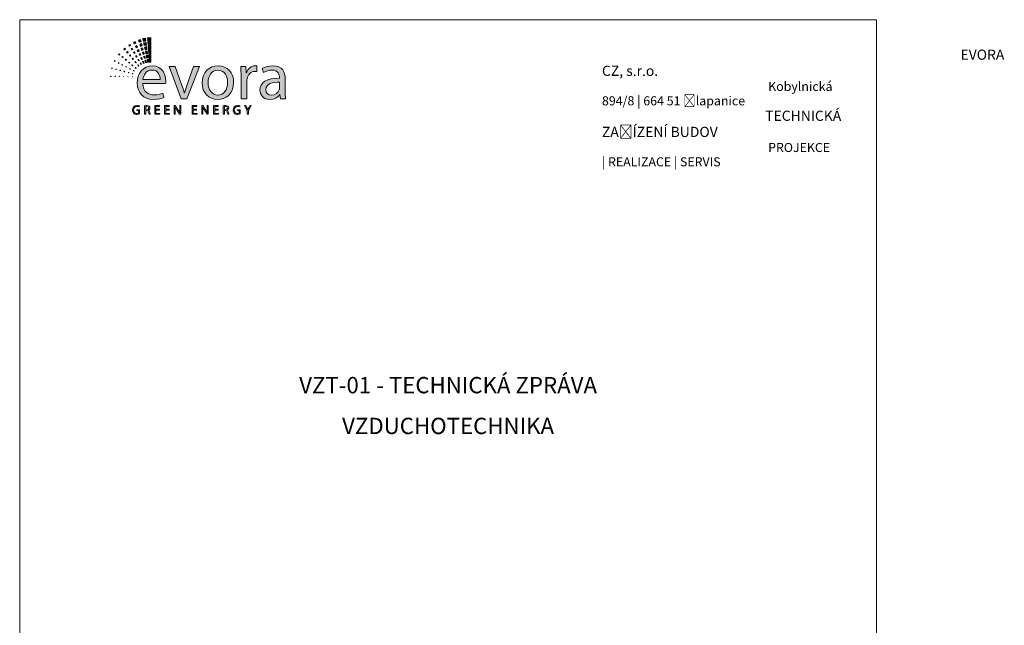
# Paper-space layout 'TZ' of a CAD drawing. Header units: millimetres. Extents: x -261 to -20, y 34 to 331.
# Tile 2 of 2: x -261 to -20, y 182 to 331. Entities that reach past the tile are written whole.
import ezdxf

# ---------------------------------------------------------------- set-up
doc = ezdxf.new("R2010")
doc.units = ezdxf.units.MM
doc.header["$LTSCALE"] = 0.05
doc.layers.get('0').update_dxf_attribs({"lineweight": 5})
doc.layers.add('Vrstva 1', color=7, linetype='Continuous', lineweight=5)
doc.styles.add('ARIAL NARROW 16', font='ARIALN.TTF', dxfattribs={"height": 4})
doc.styles.get("Standard").update_dxf_attribs({"font": 'arial.ttf'})

# ---------------------------------------------------------------- blocks, each defined once
blk = doc.blocks.new('block 4')
at = {"layer": 'Vrstva 1', "true_color": 0x747376}
h = blk.add_hatch(color=8, dxfattribs=at)
h.dxf.hatch_style = 2
h.paths.add_polyline_path([(47.78, 40.51), (47.68, 41.25), (46.99, 41.14), (47.14, 40.41)])
h = blk.add_hatch(color=8, dxfattribs=at)
h.dxf.hatch_style = 2
h.paths.add_polyline_path([(49.07, 40.5), (49.07, 41.43), (48.19, 41.38), (48.27, 40.46)])
h = blk.add_hatch(color=8, dxfattribs=at)
h.dxf.hatch_style = 2
h.paths.add_polyline_path([(42.48, 38.41), (42.29, 38.64), (42.08, 38.47), (42.28, 38.24)])
h = blk.add_hatch(color=8, dxfattribs=at)
h.dxf.hatch_style = 2
h.paths.add_polyline_path([(43.84, 39.31), (43.65, 39.64), (43.36, 39.47), (43.56, 39.14)])
h = blk.add_hatch(color=8, dxfattribs=at)
h.dxf.hatch_style = 2
h.paths.add_polyline_path([(44.4, 38.35), (44.21, 38.68), (43.95, 38.53), (44.15, 38.2)])
h = blk.add_hatch(color=8, dxfattribs=at)
h.dxf.hatch_style = 2
h.paths.add_polyline_path([(45.19, 39.92), (45.01, 40.36), (44.62, 40.19), (44.82, 39.76)])
h = blk.add_hatch(color=8, dxfattribs=at)
h.dxf.hatch_style = 2
h.paths.add_polyline_path([(45.62, 38.9), (45.43, 39.34), (45.08, 39.18), (45.28, 38.75)])
h = blk.add_hatch(color=8, dxfattribs=at)
h.dxf.hatch_style = 2
h.paths.add_polyline_path([(46.53, 40.33), (46.38, 40.91), (45.86, 40.75), (46.04, 40.19)])
h = blk.add_hatch(color=8, dxfattribs=at)
h.dxf.hatch_style = 2
h.paths.add_polyline_path([(46.82, 39.26), (46.67, 39.83), (46.2, 39.7), (46.38, 39.13)])
h = blk.add_hatch(color=8, dxfattribs=at)
h.dxf.hatch_style = 2
h.paths.add_polyline_path([(47.11, 38.19), (46.95, 38.76), (46.54, 38.64), (46.72, 38.08)])
h = blk.add_hatch(color=8, dxfattribs=at)
h.dxf.hatch_style = 2
h.paths.add_polyline_path([(47.93, 39.41), (47.83, 40.15), (47.22, 40.05), (47.36, 39.32)])
h = blk.add_hatch(color=8, dxfattribs=at)
h.dxf.hatch_style = 2
h.paths.add_polyline_path([(48.08, 38.31), (47.98, 39.05), (47.44, 38.96), (47.59, 38.23)])
h = blk.add_hatch(color=8, dxfattribs=at)
h.dxf.hatch_style = 2
h.paths.add_polyline_path([(49.07, 39.39), (49.07, 40.32), (48.28, 40.28), (48.36, 39.36)])
h = blk.add_hatch(color=8, dxfattribs=at)
h.dxf.hatch_style = 2
h.paths.add_polyline_path([(49.07, 38.28), (49.07, 39.21), (48.38, 39.17), (48.46, 38.25)])
h = blk.add_hatch(color=8, dxfattribs=at)
h.dxf.hatch_style = 2
h.paths.add_polyline_path([(41.04, 37.05), (40.86, 37.2), (40.72, 37.04), (40.91, 36.88)])
h = blk.add_hatch(color=8, dxfattribs=at)
h.dxf.hatch_style = 2
h.paths.add_polyline_path([(41.89, 36.33), (41.71, 36.49), (41.58, 36.34), (41.77, 36.19)])
h = blk.add_hatch(color=8, dxfattribs=at)
h.dxf.hatch_style = 2
h.paths.add_polyline_path([(43.18, 37.55), (42.99, 37.78), (42.8, 37.63), (43, 37.4)])
h = blk.add_hatch(color=8, dxfattribs=at)
h.dxf.hatch_style = 2
h.paths.add_polyline_path([(43.88, 36.68), (43.69, 36.92), (43.52, 36.78), (43.72, 36.55)])
h = blk.add_hatch(color=8, dxfattribs=at)
h.dxf.hatch_style = 2
h.paths.add_polyline_path([(44.58, 35.82), (44.39, 36.06), (44.24, 35.94), (44.44, 35.71)])
h = blk.add_hatch(color=8, dxfattribs=at)
h.dxf.hatch_style = 2
h.paths.add_polyline_path([(44.97, 37.4), (44.77, 37.72), (44.54, 37.59), (44.74, 37.26)])
h = blk.add_hatch(color=8, dxfattribs=at)
h.dxf.hatch_style = 2
h.paths.add_polyline_path([(45.53, 36.44), (45.34, 36.77), (45.13, 36.65), (45.33, 36.32)])
h = blk.add_hatch(color=8, dxfattribs=at)
h.dxf.hatch_style = 2
h.paths.add_polyline_path([(46.04, 37.87), (45.86, 38.31), (45.55, 38.17), (45.75, 37.74)])
h = blk.add_hatch(color=8, dxfattribs=at)
h.dxf.hatch_style = 2
h.paths.add_polyline_path([(46.47, 36.85), (46.29, 37.28), (46.02, 37.16), (46.22, 36.73)])
h = blk.add_hatch(color=8, dxfattribs=at)
h.dxf.hatch_style = 2
h.paths.add_polyline_path([(46.9, 35.82), (46.72, 36.26), (46.48, 36.15), (46.68, 35.72)])
h = blk.add_hatch(color=8, dxfattribs=at)
h.dxf.hatch_style = 2
h.paths.add_polyline_path([(47.39, 37.11), (47.24, 37.69), (46.88, 37.58), (47.06, 37.02)])
h = blk.add_hatch(color=8, dxfattribs=at)
h.dxf.hatch_style = 2
h.paths.add_polyline_path([(47.68, 36.04), (47.53, 36.61), (47.22, 36.52), (47.4, 35.96)])
h = blk.add_hatch(color=8, dxfattribs=at)
h.dxf.hatch_style = 2
h.paths.add_polyline_path([(48.23, 37.21), (48.13, 37.95), (47.66, 37.87), (47.81, 37.15)])
h = blk.add_hatch(color=8, dxfattribs=at)
h.dxf.hatch_style = 2
h.paths.add_polyline_path([(48.38, 36.11), (48.28, 36.84), (47.88, 36.78), (48.03, 36.06)])
h = blk.add_hatch(color=8, dxfattribs=at)
h.dxf.hatch_style = 2
h.paths.add_polyline_path([(49.07, 37.17), (49.07, 38.1), (48.47, 38.06), (48.55, 37.14)])
h = blk.add_hatch(color=8, dxfattribs=at)
h.dxf.hatch_style = 2
h.paths.add_polyline_path([(49.07, 36.06), (49.07, 36.98), (48.57, 36.96), (48.65, 36.04)])
h = blk.add_hatch(color=8, dxfattribs=at)
h.dxf.hatch_style = 2
h.paths.add_polyline_path([(49.07, 35.05), (49.07, 35.87), (48.67, 35.85), (48.74, 35.03)])
h = blk.add_hatch(color=8, dxfattribs=at)
h.dxf.hatch_style = 2
h.paths.add_polyline_path([(39.07, 33.49), (38.92, 33.53), (38.88, 33.38), (39.03, 33.34)])
h = blk.add_hatch(color=8, dxfattribs=at)
h.dxf.hatch_style = 2
h.paths.add_polyline_path([(39.85, 35.37), (39.68, 35.46), (39.59, 35.3), (39.77, 35.21)])
h = blk.add_hatch(color=8, dxfattribs=at)
h.dxf.hatch_style = 2
h.paths.add_polyline_path([(40.83, 34.85), (40.66, 34.94), (40.58, 34.8), (40.76, 34.71)])
h = blk.add_hatch(color=8, dxfattribs=at)
h.dxf.hatch_style = 2
h.paths.add_polyline_path([(41.81, 34.32), (41.64, 34.41), (41.57, 34.29), (41.74, 34.2)])
h = blk.add_hatch(color=8, dxfattribs=at)
h.dxf.hatch_style = 2
h.paths.add_polyline_path([(42.74, 35.62), (42.56, 35.77), (42.44, 35.64), (42.63, 35.49)])
h = blk.add_hatch(color=8, dxfattribs=at)
h.dxf.hatch_style = 2
h.paths.add_polyline_path([(42.79, 33.8), (42.62, 33.89), (42.56, 33.79), (42.73, 33.7)])
h = blk.add_hatch(color=8, dxfattribs=at)
h.dxf.hatch_style = 2
h.paths.add_polyline_path([(43.59, 34.9), (43.41, 35.05), (43.31, 34.94), (43.5, 34.79)])
h = blk.add_hatch(color=8, dxfattribs=at)
h.dxf.hatch_style = 2
h.paths.add_polyline_path([(43.77, 33.27), (43.6, 33.37), (43.55, 33.28), (43.72, 33.19)])
h = blk.add_hatch(color=8, dxfattribs=at)
h.dxf.hatch_style = 2
h.paths.add_polyline_path([(44.44, 34.18), (44.26, 34.34), (44.17, 34.24), (44.36, 34.09)])
h = blk.add_hatch(color=8, dxfattribs=at)
h.dxf.hatch_style = 2
h.paths.add_polyline_path([(45.28, 34.96), (45.09, 35.19), (44.96, 35.09), (45.16, 34.86)])
h = blk.add_hatch(color=8, dxfattribs=at)
h.dxf.hatch_style = 2
h.paths.add_polyline_path([(45.29, 33.46), (45.1, 33.62), (45.03, 33.54), (45.22, 33.39)])
h = blk.add_hatch(color=8, dxfattribs=at)
h.dxf.hatch_style = 2
h.paths.add_polyline_path([(45.98, 34.1), (45.79, 34.33), (45.68, 34.25), (45.88, 34.02)])
h = blk.add_hatch(color=8, dxfattribs=at)
h.dxf.hatch_style = 2
h.paths.add_polyline_path([(46.09, 35.48), (45.9, 35.81), (45.72, 35.7), (45.93, 35.38)])
h = blk.add_hatch(color=8, dxfattribs=at)
h.dxf.hatch_style = 2
h.paths.add_polyline_path([(46.66, 34.53), (46.46, 34.85), (46.32, 34.77), (46.52, 34.44)])
h = blk.add_hatch(color=8, dxfattribs=at)
h.dxf.hatch_style = 2
h.paths.add_polyline_path([(47.33, 34.8), (47.15, 35.23), (46.95, 35.15), (47.15, 34.72)])
h = blk.add_hatch(color=8, dxfattribs=at)
h.dxf.hatch_style = 2
h.paths.add_polyline_path([(47.97, 34.97), (47.82, 35.54), (47.56, 35.47), (47.74, 34.9)])
h = blk.add_hatch(color=8, dxfattribs=at)
h.dxf.hatch_style = 2
h.paths.add_polyline_path([(48.53, 35.05), (48.43, 35.74), (48.11, 35.7), (48.25, 35.01)])
h = blk.add_hatch(color=8, dxfattribs=at)
h.dxf.hatch_style = 2
h.paths.add_polyline_path([(38.76, 31.37), (38.64, 31.37), (38.63, 31.25), (38.76, 31.25)])
h = blk.add_hatch(color=8, dxfattribs=at)
h.dxf.hatch_style = 2
h.paths.add_polyline_path([(39.87, 31.36), (39.75, 31.36), (39.74, 31.25), (39.87, 31.25)])
h = blk.add_hatch(color=8, dxfattribs=at)
h.dxf.hatch_style = 2
h.paths.add_polyline_path([(40.15, 33.19), (40, 33.24), (39.96, 33.11), (40.11, 33.07)])
h = blk.add_hatch(color=8, dxfattribs=at)
h.dxf.hatch_style = 2
h.paths.add_polyline_path([(40.98, 31.34), (40.86, 31.34), (40.85, 31.25), (40.98, 31.25)])
h = blk.add_hatch(color=8, dxfattribs=at)
h.dxf.hatch_style = 2
h.paths.add_polyline_path([(41.22, 32.9), (41.07, 32.94), (41.04, 32.84), (41.19, 32.8)])
h = blk.add_hatch(color=8, dxfattribs=at)
h.dxf.hatch_style = 2
h.paths.add_polyline_path([(42.09, 31.33), (41.97, 31.33), (41.96, 31.25), (42.09, 31.25)])
h = blk.add_hatch(color=8, dxfattribs=at)
h.dxf.hatch_style = 2
h.paths.add_polyline_path([(42.29, 32.61), (42.14, 32.65), (42.11, 32.56), (42.26, 32.52)])
h = blk.add_hatch(color=8, dxfattribs=at)
h.dxf.hatch_style = 2
h.paths.add_polyline_path([(43.2, 31.31), (43.08, 31.31), (43.08, 31.25), (43.2, 31.25)])
h = blk.add_hatch(color=8, dxfattribs=at)
h.dxf.hatch_style = 2
h.paths.add_polyline_path([(43.36, 32.32), (43.21, 32.36), (43.19, 32.29), (43.34, 32.25)])
h = blk.add_hatch(color=8, dxfattribs=at)
h.dxf.hatch_style = 2
h.paths.add_polyline_path([(44.32, 31.29), (44.19, 31.3), (44.19, 31.25), (44.31, 31.25)])
h = blk.add_hatch(color=8, dxfattribs=at)
h.dxf.hatch_style = 2
h.paths.add_polyline_path([(44.43, 32.03), (44.28, 32.07), (44.27, 32.02), (44.42, 31.98)])
h = blk.add_hatch(color=8, dxfattribs=at)
h.dxf.hatch_style = 2
h.paths.add_polyline_path([(44.75, 32.75), (44.58, 32.84), (44.54, 32.77), (44.71, 32.69)])
at = {"layer": 'Vrstva 1', "lineweight": 0}
for points in [[(47.78, 40.51), (47.68, 41.25), (46.99, 41.14), (47.14, 40.41), (47.78, 40.51)], [(49.07, 40.5), (49.07, 41.43), (48.19, 41.38), (48.27, 40.46), (49.07, 40.5)], [(42.48, 38.41), (42.29, 38.64), (42.08, 38.47), (42.28, 38.24), (42.48, 38.41)], [(43.84, 39.31), (43.65, 39.64), (43.36, 39.47), (43.56, 39.14), (43.84, 39.31)], [(44.4, 38.35), (44.21, 38.68), (43.95, 38.53), (44.15, 38.2), (44.4, 38.35)], [(45.19, 39.92), (45.01, 40.36), (44.62, 40.19), (44.82, 39.76), (45.19, 39.92)], [(45.62, 38.9), (45.43, 39.34), (45.08, 39.18), (45.28, 38.75), (45.62, 38.9)], [(46.53, 40.33), (46.38, 40.91), (45.86, 40.75), (46.04, 40.19), (46.53, 40.33)], [(46.82, 39.26), (46.67, 39.83), (46.2, 39.7), (46.38, 39.13), (46.82, 39.26)], [(47.11, 38.19), (46.95, 38.76), (46.54, 38.64), (46.72, 38.08), (47.11, 38.19)], [(47.93, 39.41), (47.83, 40.15), (47.22, 40.05), (47.36, 39.32), (47.93, 39.41)], [(48.08, 38.31), (47.98, 39.05), (47.44, 38.96), (47.59, 38.23), (48.08, 38.31)], [(49.07, 39.39), (49.07, 40.32), (48.28, 40.28), (48.36, 39.36), (49.07, 39.39)], [(49.07, 38.28), (49.07, 39.21), (48.38, 39.17), (48.46, 38.25), (49.07, 38.28)], [(41.04, 37.05), (40.86, 37.2), (40.72, 37.04), (40.91, 36.88), (41.04, 37.05)], [(41.89, 36.33), (41.71, 36.49), (41.58, 36.34), (41.77, 36.19), (41.89, 36.33)], [(43.18, 37.55), (42.99, 37.78), (42.8, 37.63), (43, 37.4), (43.18, 37.55)], [(43.88, 36.68), (43.69, 36.92), (43.52, 36.78), (43.72, 36.55), (43.88, 36.68)], [(44.58, 35.82), (44.39, 36.06), (44.24, 35.94), (44.44, 35.71), (44.58, 35.82)], [(44.97, 37.4), (44.77, 37.72), (44.54, 37.59), (44.74, 37.26), (44.97, 37.4)], [(45.53, 36.44), (45.34, 36.77), (45.13, 36.65), (45.33, 36.32), (45.53, 36.44)], [(46.04, 37.87), (45.86, 38.31), (45.55, 38.17), (45.75, 37.74), (46.04, 37.87)], [(46.47, 36.85), (46.29, 37.28), (46.02, 37.16), (46.22, 36.73), (46.47, 36.85)], [(46.9, 35.82), (46.72, 36.26), (46.48, 36.15), (46.68, 35.72), (46.9, 35.82)], [(47.39, 37.11), (47.24, 37.69), (46.88, 37.58), (47.06, 37.02), (47.39, 37.11)], [(47.68, 36.04), (47.53, 36.61), (47.22, 36.52), (47.4, 35.96), (47.68, 36.04)], [(48.23, 37.21), (48.13, 37.95), (47.66, 37.87), (47.81, 37.15), (48.23, 37.21)], [(48.38, 36.11), (48.28, 36.84), (47.88, 36.78), (48.03, 36.06), (48.38, 36.11)], [(49.07, 37.17), (49.07, 38.1), (48.47, 38.06), (48.55, 37.14), (49.07, 37.17)], [(49.07, 36.06), (49.07, 36.98), (48.57, 36.96), (48.65, 36.04), (49.07, 36.06)], [(49.07, 35.05), (49.07, 35.87), (48.67, 35.85), (48.74, 35.03), (49.07, 35.05)], [(39.07, 33.49), (38.92, 33.53), (38.88, 33.38), (39.03, 33.34), (39.07, 33.49)], [(39.85, 35.37), (39.68, 35.46), (39.59, 35.3), (39.77, 35.21), (39.85, 35.37)], [(40.83, 34.85), (40.66, 34.94), (40.58, 34.8), (40.76, 34.71), (40.83, 34.85)], [(41.81, 34.32), (41.64, 34.41), (41.57, 34.29), (41.74, 34.2), (41.81, 34.32)], [(42.74, 35.62), (42.56, 35.77), (42.44, 35.64), (42.63, 35.49), (42.74, 35.62)], [(42.79, 33.8), (42.62, 33.89), (42.56, 33.79), (42.73, 33.7), (42.79, 33.8)], [(43.59, 34.9), (43.41, 35.05), (43.31, 34.94), (43.5, 34.79), (43.59, 34.9)], [(43.77, 33.27), (43.6, 33.37), (43.55, 33.28), (43.72, 33.19), (43.77, 33.27)], [(44.44, 34.18), (44.26, 34.34), (44.17, 34.24), (44.36, 34.09), (44.44, 34.18)], [(45.28, 34.96), (45.09, 35.19), (44.96, 35.09), (45.16, 34.86), (45.28, 34.96)], [(45.29, 33.46), (45.1, 33.62), (45.03, 33.54), (45.22, 33.39), (45.29, 33.46)], [(45.98, 34.1), (45.79, 34.33), (45.68, 34.25), (45.88, 34.02), (45.98, 34.1)], [(46.09, 35.48), (45.9, 35.81), (45.72, 35.7), (45.93, 35.38), (46.09, 35.48)], [(46.66, 34.53), (46.46, 34.85), (46.32, 34.77), (46.52, 34.44), (46.66, 34.53)], [(47.33, 34.8), (47.15, 35.23), (46.95, 35.15), (47.15, 34.72), (47.33, 34.8)], [(47.97, 34.97), (47.82, 35.54), (47.56, 35.47), (47.74, 34.9), (47.97, 34.97)], [(48.53, 35.05), (48.43, 35.74), (48.11, 35.7), (48.25, 35.01), (48.53, 35.05)], [(38.76, 31.37), (38.64, 31.37), (38.63, 31.25), (38.76, 31.25), (38.76, 31.37)], [(39.87, 31.36), (39.75, 31.36), (39.74, 31.25), (39.87, 31.25), (39.87, 31.36)], [(40.15, 33.19), (40, 33.24), (39.96, 33.11), (40.11, 33.07), (40.15, 33.19)], [(40.98, 31.34), (40.86, 31.34), (40.85, 31.25), (40.98, 31.25), (40.98, 31.34)], [(41.22, 32.9), (41.07, 32.94), (41.04, 32.84), (41.19, 32.8), (41.22, 32.9)], [(42.09, 31.33), (41.97, 31.33), (41.96, 31.25), (42.09, 31.25), (42.09, 31.33)], [(42.29, 32.61), (42.14, 32.65), (42.11, 32.56), (42.26, 32.52), (42.29, 32.61)], [(43.2, 31.31), (43.08, 31.31), (43.08, 31.25), (43.2, 31.25), (43.2, 31.31)], [(43.36, 32.32), (43.21, 32.36), (43.19, 32.29), (43.34, 32.25), (43.36, 32.32)], [(44.32, 31.29), (44.19, 31.3), (44.19, 31.25), (44.31, 31.25), (44.32, 31.29)], [(44.43, 32.03), (44.28, 32.07), (44.27, 32.02), (44.42, 31.98), (44.43, 32.03)], [(44.75, 32.75), (44.58, 32.84), (44.54, 32.77), (44.71, 32.69), (44.75, 32.75)]]:
    blk.add_lwpolyline(points, dxfattribs=at)
blk = doc.blocks.new('block 3')
at = {"layer": 'Vrstva 1'}
blk.add_blockref('block 4', (0, 0), dxfattribs=at)
blk = doc.blocks.new('block 2')
at = {"layer": 'Vrstva 1'}
blk.add_blockref('block 3', (0, 0), dxfattribs=at)
blk = doc.blocks.new('A$C685A7237')
at = {"layer": 'Vrstva 1', "true_color": 0xacca56}
h = blk.add_hatch(color=63, dxfattribs=at)
h.dxf.hatch_style = 2
edge = h.paths.add_edge_path()
edge.add_spline(control_points=[(43.89, -12.57), (43.89, -12.71), (43.87, -12.89), (43.82, -13.06), (43.58, -13.77), (42.87, -14.46), (41.76, -14.46), (41, -14.46), (40.34, -14.01), (40.34, -13.01), (40.34, -11.38), (42.23, -11.08), (43.89, -11.12), (43.89, -11.12), (43.89, -12.57), (43.89, -12.57)], knot_values=[0, 0, 0, 0, 1, 1, 1, 2, 2, 2, 3, 3, 3, 4, 4, 4, 5, 5, 5, 5], degree=3, periodic=0)
edge = h.paths.add_edge_path()
edge.add_spline(control_points=[(45.36, -10.25), (45.36, -8.59), (44.74, -6.84), (42.17, -6.84), (41.12, -6.84), (40.09, -7.13), (39.4, -7.57), (39.4, -7.57), (39.75, -8.59), (39.75, -8.59), (40.34, -8.19), (41.15, -7.96), (41.95, -7.96), (43.66, -7.95), (43.86, -9.21), (43.86, -9.89), (43.86, -9.89), (43.86, -10.06), (43.86, -10.06), (40.61, -10.04), (38.81, -11.15), (38.81, -13.18), (38.81, -14.39), (39.68, -15.59), (41.38, -15.59), (42.57, -15.59), (43.47, -15), (43.94, -14.34), (43.94, -14.34), (43.99, -14.34), (43.99, -14.34), (43.99, -14.34), (44.11, -15.4), (44.11, -15.4), (44.11, -15.4), (45.48, -15.4), (45.48, -15.4), (45.4, -14.83), (45.36, -14.12), (45.36, -13.39), (45.36, -13.39), (45.36, -10.25), (45.36, -10.25)], knot_values=[0, 0, 0, 0, 1, 1, 1, 2, 2, 2, 3, 3, 3, 4, 4, 4, 5, 5, 5, 6, 6, 6, 7, 7, 7, 8, 8, 8, 9, 9, 9, 10, 10, 10, 11, 11, 11, 12, 12, 12, 13, 13, 13, 14, 14, 14, 14], degree=3, periodic=0)
edge = h.paths.add_edge_path()
edge.add_spline(control_points=[(33.89, -15.4), (33.89, -15.4), (35.42, -15.4), (35.42, -15.4), (35.42, -15.4), (35.42, -10.93), (35.42, -10.93), (35.42, -10.68), (35.43, -10.42), (35.47, -10.22), (35.68, -9.07), (36.44, -8.28), (37.51, -8.28), (37.72, -8.28), (37.88, -8.28), (38.03, -8.31), (38.03, -8.31), (38.03, -6.87), (38.03, -6.87), (37.89, -6.86), (37.77, -6.84), (37.62, -6.84), (36.6, -6.84), (35.66, -7.55), (35.28, -8.67), (35.28, -8.67), (35.23, -8.67), (35.23, -8.67), (35.23, -8.67), (35.16, -7.01), (35.16, -7.01), (35.16, -7.01), (33.82, -7.01), (33.82, -7.01), (33.87, -7.79), (33.89, -8.64), (33.89, -9.63), (33.89, -9.63), (33.89, -15.4), (33.89, -15.4)], knot_values=[0, 0, 0, 0, 1, 1, 1, 2, 2, 2, 3, 3, 3, 4, 4, 4, 5, 5, 5, 6, 6, 6, 7, 7, 7, 8, 8, 8, 9, 9, 9, 10, 10, 10, 11, 11, 11, 12, 12, 12, 13, 13, 13, 13], degree=3, periodic=0)
edge = h.paths.add_edge_path()
edge.add_spline(control_points=[(27.9, -7.98), (29.7, -7.98), (30.41, -9.77), (30.41, -11.19), (30.41, -13.08), (29.32, -14.44), (27.86, -14.44), (26.37, -14.44), (25.33, -13.06), (25.33, -11.22), (25.33, -9.64), (26.11, -7.98), (27.9, -7.98)], knot_values=[0, 0, 0, 0, 1, 1, 1, 2, 2, 2, 3, 3, 3, 4, 4, 4, 4], degree=3, periodic=0)
edge = h.paths.add_edge_path()
edge.add_spline(control_points=[(27.93, -6.84), (25.63, -6.84), (23.77, -8.48), (23.77, -11.27), (23.77, -13.92), (25.54, -15.59), (27.79, -15.59), (29.8, -15.59), (31.97, -14.24), (31.97, -11.14), (31.97, -8.59), (30.34, -6.84), (27.93, -6.84)], knot_values=[0, 0, 0, 0, 1, 1, 1, 2, 2, 2, 3, 3, 3, 4, 4, 4, 4], degree=3, periodic=0)
edge = h.paths.add_edge_path()
edge.add_spline(control_points=[(15.18, -7.01), (15.18, -7.01), (18.37, -15.4), (18.37, -15.4), (18.37, -15.4), (19.82, -15.4), (19.82, -15.4), (19.82, -15.4), (23.12, -7.01), (23.12, -7.01), (23.12, -7.01), (21.52, -7.01), (21.52, -7.01), (21.52, -7.01), (19.89, -11.71), (19.89, -11.71), (19.62, -12.49), (19.37, -13.18), (19.18, -13.87), (19.18, -13.87), (19.13, -13.87), (19.13, -13.87), (18.96, -13.18), (18.73, -12.49), (18.45, -11.71), (18.45, -11.71), (16.81, -7.01), (16.81, -7.01), (16.81, -7.01), (15.18, -7.01), (15.18, -7.01)], knot_values=[0, 0, 0, 0, 1, 1, 1, 2, 2, 2, 3, 3, 3, 4, 4, 4, 5, 5, 5, 6, 6, 6, 7, 7, 7, 8, 8, 8, 9, 9, 9, 10, 10, 10, 10], degree=3, periodic=0)
edge = h.paths.add_edge_path()
edge.add_spline(control_points=[(8.41, -10.39), (8.53, -9.33), (9.19, -7.93), (10.74, -7.93), (12.46, -7.93), (12.88, -9.44), (12.86, -10.39), (12.86, -10.39), (8.41, -10.39), (8.41, -10.39)], knot_values=[0, 0, 0, 0, 1, 1, 1, 2, 2, 2, 3, 3, 3, 3], degree=3, periodic=0)
edge = h.paths.add_edge_path()
edge.add_spline(control_points=[(14.28, -11.48), (14.31, -11.31), (14.33, -11.08), (14.33, -10.77), (14.33, -9.23), (13.62, -6.84), (10.87, -6.84), (8.42, -6.84), (6.93, -8.81), (6.93, -11.34), (6.93, -13.87), (8.47, -15.59), (11.06, -15.59), (12.39, -15.59), (13.33, -15.29), (13.86, -15.05), (13.86, -15.05), (13.59, -13.96), (13.59, -13.96), (13.03, -14.2), (12.36, -14.39), (11.26, -14.39), (9.72, -14.39), (8.42, -13.54), (8.39, -11.48), (8.39, -11.48), (14.28, -11.48), (14.28, -11.48)], knot_values=[0, 0, 0, 0, 1, 1, 1, 2, 2, 2, 3, 3, 3, 4, 4, 4, 5, 5, 5, 6, 6, 6, 7, 7, 7, 8, 8, 8, 9, 9, 9, 9], degree=3, periodic=0)
at = {"layer": 'Vrstva 1', "true_color": 0x747376}
h = blk.add_hatch(color=8, dxfattribs=at)
h.dxf.hatch_style = 2
edge = h.paths.add_edge_path()
edge.add_spline(control_points=[(35.79, -19.45), (35.79, -19.45), (35.79, -18.48), (35.79, -18.48), (35.79, -18.48), (36.55, -17.17), (36.55, -17.17), (36.55, -17.17), (36.22, -17.17), (36.22, -17.17), (36.22, -17.17), (35.89, -17.8), (35.89, -17.8), (35.8, -17.97), (35.72, -18.12), (35.66, -18.27), (35.66, -18.27), (35.66, -18.27), (35.66, -18.27), (35.58, -18.11), (35.51, -17.97), (35.43, -17.8), (35.43, -17.8), (35.11, -17.17), (35.11, -17.17), (35.11, -17.17), (34.77, -17.17), (34.77, -17.17), (34.77, -17.17), (35.49, -18.48), (35.49, -18.48), (35.49, -18.48), (35.49, -19.45), (35.49, -19.45), (35.49, -19.45), (35.79, -19.45), (35.79, -19.45)], knot_values=[0, 0, 0, 0, 1, 1, 1, 2, 2, 2, 3, 3, 3, 4, 4, 4, 5, 5, 5, 6, 6, 6, 7, 7, 7, 8, 8, 8, 9, 9, 9, 10, 10, 10, 11, 11, 11, 12, 12, 12, 12], degree=3, periodic=0)
edge = h.paths.add_edge_path()
edge.add_spline(control_points=[(33.69, -18.25), (33.69, -18.25), (32.94, -18.25), (32.94, -18.25), (32.94, -18.25), (32.94, -18.49), (32.94, -18.49), (32.94, -18.49), (33.4, -18.49), (33.4, -18.49), (33.4, -18.49), (33.4, -19.17), (33.4, -19.17), (33.33, -19.21), (33.2, -19.23), (33.01, -19.23), (32.47, -19.23), (32.13, -18.89), (32.13, -18.31), (32.13, -17.74), (32.49, -17.39), (33.04, -17.39), (33.27, -17.39), (33.43, -17.43), (33.55, -17.49), (33.55, -17.49), (33.62, -17.25), (33.62, -17.25), (33.52, -17.2), (33.31, -17.15), (33.05, -17.15), (32.28, -17.15), (31.81, -17.64), (31.81, -18.33), (31.81, -18.68), (31.94, -18.99), (32.13, -19.18), (32.36, -19.39), (32.64, -19.48), (32.99, -19.48), (33.29, -19.48), (33.56, -19.4), (33.69, -19.35), (33.69, -19.35), (33.69, -18.25), (33.69, -18.25)], knot_values=[0, 0, 0, 0, 1, 1, 1, 2, 2, 2, 3, 3, 3, 4, 4, 4, 5, 5, 5, 6, 6, 6, 7, 7, 7, 8, 8, 8, 9, 9, 9, 10, 10, 10, 11, 11, 11, 12, 12, 12, 13, 13, 13, 14, 14, 14, 15, 15, 15, 15], degree=3, periodic=0)
edge = h.paths.add_edge_path()
edge.add_spline(control_points=[(29.56, -17.41), (29.62, -17.39), (29.71, -17.38), (29.86, -17.38), (30.17, -17.38), (30.38, -17.51), (30.38, -17.81), (30.38, -18.07), (30.18, -18.24), (29.87, -18.24), (29.87, -18.24), (29.56, -18.24), (29.56, -18.24), (29.56, -18.24), (29.56, -17.41), (29.56, -17.41)], knot_values=[0, 0, 0, 0, 1, 1, 1, 2, 2, 2, 3, 3, 3, 4, 4, 4, 5, 5, 5, 5], degree=3, periodic=0)
edge = h.paths.add_edge_path()
edge.add_spline(control_points=[(29.27, -19.45), (29.27, -19.45), (29.56, -19.45), (29.56, -19.45), (29.56, -19.45), (29.56, -18.46), (29.56, -18.46), (29.56, -18.46), (29.84, -18.46), (29.84, -18.46), (30.11, -18.47), (30.23, -18.59), (30.3, -18.91), (30.36, -19.19), (30.41, -19.39), (30.45, -19.45), (30.45, -19.45), (30.76, -19.45), (30.76, -19.45), (30.71, -19.36), (30.65, -19.14), (30.58, -18.83), (30.53, -18.59), (30.42, -18.43), (30.25, -18.37), (30.25, -18.37), (30.25, -18.36), (30.25, -18.36), (30.49, -18.27), (30.68, -18.07), (30.68, -17.78), (30.68, -17.6), (30.61, -17.44), (30.5, -17.34), (30.36, -17.22), (30.15, -17.15), (29.84, -17.15), (29.64, -17.15), (29.42, -17.17), (29.27, -17.2), (29.27, -17.2), (29.27, -19.45), (29.27, -19.45)], knot_values=[0, 0, 0, 0, 1, 1, 1, 2, 2, 2, 3, 3, 3, 4, 4, 4, 5, 5, 5, 6, 6, 6, 7, 7, 7, 8, 8, 8, 9, 9, 9, 10, 10, 10, 11, 11, 11, 12, 12, 12, 13, 13, 13, 14, 14, 14, 14], degree=3, periodic=0)
h.paths.add_polyline_path([(27.93, -18.14), (27.05, -18.14), (27.05, -17.42), (27.99, -17.42), (27.99, -17.17), (26.75, -17.17), (26.75, -19.45), (28.04, -19.45), (28.04, -19.21), (27.05, -19.21), (27.05, -18.38), (27.93, -18.38)])
edge = h.paths.add_edge_path()
edge.add_spline(control_points=[(23.96, -19.45), (23.96, -19.45), (23.96, -18.48), (23.96, -18.48), (23.96, -18.1), (23.95, -17.82), (23.94, -17.54), (23.94, -17.54), (23.95, -17.53), (23.95, -17.53), (24.06, -17.78), (24.21, -18.04), (24.37, -18.3), (24.37, -18.3), (25.1, -19.45), (25.1, -19.45), (25.1, -19.45), (25.39, -19.45), (25.39, -19.45), (25.39, -19.45), (25.39, -17.17), (25.39, -17.17), (25.39, -17.17), (25.12, -17.17), (25.12, -17.17), (25.12, -17.17), (25.12, -18.13), (25.12, -18.13), (25.12, -18.48), (25.12, -18.76), (25.15, -19.06), (25.15, -19.06), (25.14, -19.07), (25.14, -19.07), (25.03, -18.83), (24.9, -18.59), (24.73, -18.33), (24.73, -18.33), (24.01, -17.17), (24.01, -17.17), (24.01, -17.17), (23.68, -17.17), (23.68, -17.17), (23.68, -17.17), (23.68, -19.45), (23.68, -19.45), (23.68, -19.45), (23.96, -19.45), (23.96, -19.45)], knot_values=[0, 0, 0, 0, 1, 1, 1, 2, 2, 2, 3, 3, 3, 4, 4, 4, 5, 5, 5, 6, 6, 6, 7, 7, 7, 8, 8, 8, 9, 9, 9, 10, 10, 10, 11, 11, 11, 12, 12, 12, 13, 13, 13, 14, 14, 14, 15, 15, 15, 16, 16, 16, 16], degree=3, periodic=0)
h.paths.add_polyline_path([(22.34, -18.14), (21.46, -18.14), (21.46, -17.42), (22.4, -17.42), (22.4, -17.17), (21.16, -17.17), (21.16, -19.45), (22.45, -19.45), (22.45, -19.21), (21.46, -19.21), (21.46, -18.38), (22.34, -18.38)])
edge = h.paths.add_edge_path()
edge.add_spline(control_points=[(16.8, -19.45), (16.8, -19.45), (16.8, -18.48), (16.8, -18.48), (16.8, -18.1), (16.8, -17.82), (16.78, -17.54), (16.78, -17.54), (16.79, -17.53), (16.79, -17.53), (16.9, -17.78), (17.06, -18.04), (17.22, -18.3), (17.22, -18.3), (17.94, -19.45), (17.94, -19.45), (17.94, -19.45), (18.24, -19.45), (18.24, -19.45), (18.24, -19.45), (18.24, -17.17), (18.24, -17.17), (18.24, -17.17), (17.96, -17.17), (17.96, -17.17), (17.96, -17.17), (17.96, -18.13), (17.96, -18.13), (17.96, -18.48), (17.97, -18.76), (17.99, -19.06), (17.99, -19.06), (17.98, -19.07), (17.98, -19.07), (17.88, -18.83), (17.74, -18.59), (17.58, -18.33), (17.58, -18.33), (16.85, -17.17), (16.85, -17.17), (16.85, -17.17), (16.53, -17.17), (16.53, -17.17), (16.53, -17.17), (16.53, -19.45), (16.53, -19.45), (16.53, -19.45), (16.8, -19.45), (16.8, -19.45)], knot_values=[0, 0, 0, 0, 1, 1, 1, 2, 2, 2, 3, 3, 3, 4, 4, 4, 5, 5, 5, 6, 6, 6, 7, 7, 7, 8, 8, 8, 9, 9, 9, 10, 10, 10, 11, 11, 11, 12, 12, 12, 13, 13, 13, 14, 14, 14, 15, 15, 15, 16, 16, 16, 16], degree=3, periodic=0)
h.paths.add_polyline_path([(15.19, -18.14), (14.31, -18.14), (14.31, -17.42), (15.24, -17.42), (15.24, -17.17), (14.01, -17.17), (14.01, -19.45), (15.29, -19.45), (15.29, -19.21), (14.31, -19.21), (14.31, -18.38), (15.19, -18.38)])
h.paths.add_polyline_path([(12.68, -18.14), (11.79, -18.14), (11.79, -17.42), (12.73, -17.42), (12.73, -17.17), (11.49, -17.17), (11.49, -19.45), (12.78, -19.45), (12.78, -19.21), (11.79, -19.21), (11.79, -18.38), (12.68, -18.38)])
edge = h.paths.add_edge_path()
edge.add_spline(control_points=[(9.12, -17.41), (9.17, -17.39), (9.27, -17.38), (9.41, -17.38), (9.73, -17.38), (9.94, -17.51), (9.94, -17.81), (9.94, -18.07), (9.74, -18.24), (9.42, -18.24), (9.42, -18.24), (9.12, -18.24), (9.12, -18.24), (9.12, -18.24), (9.12, -17.41), (9.12, -17.41)], knot_values=[0, 0, 0, 0, 1, 1, 1, 2, 2, 2, 3, 3, 3, 4, 4, 4, 5, 5, 5, 5], degree=3, periodic=0)
edge = h.paths.add_edge_path()
edge.add_spline(control_points=[(8.83, -19.45), (8.83, -19.45), (9.12, -19.45), (9.12, -19.45), (9.12, -19.45), (9.12, -18.46), (9.12, -18.46), (9.12, -18.46), (9.4, -18.46), (9.4, -18.46), (9.67, -18.47), (9.79, -18.59), (9.86, -18.91), (9.92, -19.19), (9.97, -19.39), (10.01, -19.45), (10.01, -19.45), (10.31, -19.45), (10.31, -19.45), (10.27, -19.36), (10.21, -19.14), (10.14, -18.83), (10.08, -18.59), (9.98, -18.43), (9.81, -18.37), (9.81, -18.37), (9.81, -18.36), (9.81, -18.36), (10.04, -18.27), (10.23, -18.07), (10.23, -17.78), (10.23, -17.6), (10.17, -17.44), (10.05, -17.34), (9.91, -17.22), (9.71, -17.15), (9.39, -17.15), (9.19, -17.15), (8.98, -17.17), (8.83, -17.2), (8.83, -17.2), (8.83, -19.45), (8.83, -19.45)], knot_values=[0, 0, 0, 0, 1, 1, 1, 2, 2, 2, 3, 3, 3, 4, 4, 4, 5, 5, 5, 6, 6, 6, 7, 7, 7, 8, 8, 8, 9, 9, 9, 10, 10, 10, 11, 11, 11, 12, 12, 12, 13, 13, 13, 14, 14, 14, 14], degree=3, periodic=0)
edge = h.paths.add_edge_path()
edge.add_spline(control_points=[(7.53, -18.25), (7.53, -18.25), (6.78, -18.25), (6.78, -18.25), (6.78, -18.25), (6.78, -18.49), (6.78, -18.49), (6.78, -18.49), (7.24, -18.49), (7.24, -18.49), (7.24, -18.49), (7.24, -19.17), (7.24, -19.17), (7.17, -19.21), (7.04, -19.23), (6.85, -19.23), (6.31, -19.23), (5.97, -18.89), (5.97, -18.31), (5.97, -17.74), (6.33, -17.39), (6.89, -17.39), (7.12, -17.39), (7.27, -17.43), (7.39, -17.49), (7.39, -17.49), (7.47, -17.25), (7.47, -17.25), (7.37, -17.2), (7.16, -17.15), (6.89, -17.15), (6.13, -17.15), (5.66, -17.64), (5.66, -18.33), (5.66, -18.68), (5.78, -18.99), (5.98, -19.18), (6.2, -19.39), (6.48, -19.48), (6.83, -19.48), (7.14, -19.48), (7.4, -19.4), (7.53, -19.35), (7.53, -19.35), (7.53, -18.25), (7.53, -18.25)], knot_values=[0, 0, 0, 0, 1, 1, 1, 2, 2, 2, 3, 3, 3, 4, 4, 4, 5, 5, 5, 6, 6, 6, 7, 7, 7, 8, 8, 8, 9, 9, 9, 10, 10, 10, 11, 11, 11, 12, 12, 12, 13, 13, 13, 14, 14, 14, 15, 15, 15, 15], degree=3, periodic=0)
at = {"layer": 'Vrstva 1', "lineweight": 0}
for points in [[(12.68, -18.14), (11.79, -18.14), (11.79, -17.42), (12.73, -17.42), (12.73, -17.17), (11.49, -17.17), (11.49, -19.45), (12.78, -19.45), (12.78, -19.21), (11.79, -19.21), (11.79, -18.38), (12.68, -18.38), (12.68, -18.14)], [(15.19, -18.14), (14.31, -18.14), (14.31, -17.42), (15.24, -17.42), (15.24, -17.17), (14.01, -17.17), (14.01, -19.45), (15.29, -19.45), (15.29, -19.21), (14.31, -19.21), (14.31, -18.38), (15.19, -18.38), (15.19, -18.14)], [(22.34, -18.14), (21.46, -18.14), (21.46, -17.42), (22.4, -17.42), (22.4, -17.17), (21.16, -17.17), (21.16, -19.45), (22.45, -19.45), (22.45, -19.21), (21.46, -19.21), (21.46, -18.38), (22.34, -18.38), (22.34, -18.14)], [(27.93, -18.14), (27.05, -18.14), (27.05, -17.42), (27.99, -17.42), (27.99, -17.17), (26.75, -17.17), (26.75, -19.45), (28.04, -19.45), (28.04, -19.21), (27.05, -19.21), (27.05, -18.38), (27.93, -18.38), (27.93, -18.14)]]:
    blk.add_lwpolyline(points, dxfattribs=at)
for points, knots in [([(14.28, -11.48), (14.31, -11.31), (14.33, -11.08), (14.33, -10.77), (14.33, -9.23), (13.62, -6.84), (10.87, -6.84), (8.42, -6.84), (6.93, -8.81), (6.93, -11.34), (6.93, -13.87), (8.47, -15.59), (11.06, -15.59), (12.39, -15.59), (13.33, -15.29), (13.86, -15.05), (13.86, -15.05), (13.59, -13.96), (13.59, -13.96), (13.03, -14.2), (12.36, -14.39), (11.26, -14.39), (9.72, -14.39), (8.42, -13.54), (8.39, -11.48), (8.39, -11.48), (14.28, -11.48), (14.28, -11.48)], [0, 0, 0, 0, 1, 1, 1, 2, 2, 2, 3, 3, 3, 4, 4, 4, 5, 5, 5, 6, 6, 6, 7, 7, 7, 8, 8, 8, 9, 9, 9, 9]), ([(15.18, -7.01), (15.18, -7.01), (18.37, -15.4), (18.37, -15.4), (18.37, -15.4), (19.82, -15.4), (19.82, -15.4), (19.82, -15.4), (23.12, -7.01), (23.12, -7.01), (23.12, -7.01), (21.52, -7.01), (21.52, -7.01), (21.52, -7.01), (19.89, -11.71), (19.89, -11.71), (19.62, -12.49), (19.37, -13.18), (19.18, -13.87), (19.18, -13.87), (19.13, -13.87), (19.13, -13.87), (18.96, -13.18), (18.73, -12.49), (18.45, -11.71), (18.45, -11.71), (16.81, -7.01), (16.81, -7.01), (16.81, -7.01), (15.18, -7.01), (15.18, -7.01)], [0, 0, 0, 0, 1, 1, 1, 2, 2, 2, 3, 3, 3, 4, 4, 4, 5, 5, 5, 6, 6, 6, 7, 7, 7, 8, 8, 8, 9, 9, 9, 10, 10, 10, 10]), ([(27.93, -6.84), (25.63, -6.84), (23.77, -8.48), (23.77, -11.27), (23.77, -13.92), (25.54, -15.59), (27.79, -15.59), (29.8, -15.59), (31.97, -14.24), (31.97, -11.14), (31.97, -8.59), (30.34, -6.84), (27.93, -6.84)], [0, 0, 0, 0, 1, 1, 1, 2, 2, 2, 3, 3, 3, 4, 4, 4, 4]), ([(33.89, -15.4), (33.89, -15.4), (35.42, -15.4), (35.42, -15.4), (35.42, -15.4), (35.42, -10.93), (35.42, -10.93), (35.42, -10.68), (35.43, -10.42), (35.47, -10.22), (35.68, -9.07), (36.44, -8.28), (37.51, -8.28), (37.72, -8.28), (37.88, -8.28), (38.03, -8.31), (38.03, -8.31), (38.03, -6.87), (38.03, -6.87), (37.89, -6.86), (37.77, -6.84), (37.62, -6.84), (36.6, -6.84), (35.66, -7.55), (35.28, -8.67), (35.28, -8.67), (35.23, -8.67), (35.23, -8.67), (35.23, -8.67), (35.16, -7.01), (35.16, -7.01), (35.16, -7.01), (33.82, -7.01), (33.82, -7.01), (33.87, -7.79), (33.89, -8.64), (33.89, -9.63), (33.89, -9.63), (33.89, -15.4), (33.89, -15.4)], [0, 0, 0, 0, 1, 1, 1, 2, 2, 2, 3, 3, 3, 4, 4, 4, 5, 5, 5, 6, 6, 6, 7, 7, 7, 8, 8, 8, 9, 9, 9, 10, 10, 10, 11, 11, 11, 12, 12, 12, 13, 13, 13, 13]), ([(45.36, -10.25), (45.36, -8.59), (44.74, -6.84), (42.17, -6.84), (41.12, -6.84), (40.09, -7.13), (39.4, -7.57), (39.4, -7.57), (39.75, -8.59), (39.75, -8.59), (40.34, -8.19), (41.15, -7.96), (41.95, -7.96), (43.66, -7.95), (43.86, -9.21), (43.86, -9.89), (43.86, -9.89), (43.86, -10.06), (43.86, -10.06), (40.61, -10.04), (38.81, -11.15), (38.81, -13.18), (38.81, -14.39), (39.68, -15.59), (41.38, -15.59), (42.57, -15.59), (43.47, -15), (43.94, -14.34), (43.94, -14.34), (43.99, -14.34), (43.99, -14.34), (43.99, -14.34), (44.11, -15.4), (44.11, -15.4), (44.11, -15.4), (45.48, -15.4), (45.48, -15.4), (45.4, -14.83), (45.36, -14.12), (45.36, -13.39), (45.36, -13.39), (45.36, -10.25), (45.36, -10.25)], [0, 0, 0, 0, 1, 1, 1, 2, 2, 2, 3, 3, 3, 4, 4, 4, 5, 5, 5, 6, 6, 6, 7, 7, 7, 8, 8, 8, 9, 9, 9, 10, 10, 10, 11, 11, 11, 12, 12, 12, 13, 13, 13, 14, 14, 14, 14]), ([(8.41, -10.39), (8.53, -9.33), (9.19, -7.93), (10.74, -7.93), (12.46, -7.93), (12.88, -9.44), (12.86, -10.39), (12.86, -10.39), (8.41, -10.39), (8.41, -10.39)], [0, 0, 0, 0, 1, 1, 1, 2, 2, 2, 3, 3, 3, 3]), ([(27.9, -7.98), (29.7, -7.98), (30.41, -9.77), (30.41, -11.19), (30.41, -13.08), (29.32, -14.44), (27.86, -14.44), (26.37, -14.44), (25.33, -13.06), (25.33, -11.22), (25.33, -9.64), (26.11, -7.98), (27.9, -7.98)], [0, 0, 0, 0, 1, 1, 1, 2, 2, 2, 3, 3, 3, 4, 4, 4, 4]), ([(43.89, -12.57), (43.89, -12.71), (43.87, -12.89), (43.82, -13.06), (43.58, -13.77), (42.87, -14.46), (41.76, -14.46), (41, -14.46), (40.34, -14.01), (40.34, -13.01), (40.34, -11.38), (42.23, -11.08), (43.89, -11.12), (43.89, -11.12), (43.89, -12.57), (43.89, -12.57)], [0, 0, 0, 0, 1, 1, 1, 2, 2, 2, 3, 3, 3, 4, 4, 4, 5, 5, 5, 5]), ([(7.53, -18.25), (7.53, -18.25), (6.78, -18.25), (6.78, -18.25), (6.78, -18.25), (6.78, -18.49), (6.78, -18.49), (6.78, -18.49), (7.24, -18.49), (7.24, -18.49), (7.24, -18.49), (7.24, -19.17), (7.24, -19.17), (7.17, -19.21), (7.04, -19.23), (6.85, -19.23), (6.31, -19.23), (5.97, -18.89), (5.97, -18.31), (5.97, -17.74), (6.33, -17.39), (6.89, -17.39), (7.12, -17.39), (7.27, -17.43), (7.39, -17.49), (7.39, -17.49), (7.47, -17.25), (7.47, -17.25), (7.37, -17.2), (7.16, -17.15), (6.89, -17.15), (6.13, -17.15), (5.66, -17.64), (5.66, -18.33), (5.66, -18.68), (5.78, -18.99), (5.98, -19.18), (6.2, -19.39), (6.48, -19.48), (6.83, -19.48), (7.14, -19.48), (7.4, -19.4), (7.53, -19.35), (7.53, -19.35), (7.53, -18.25), (7.53, -18.25)], [0, 0, 0, 0, 1, 1, 1, 2, 2, 2, 3, 3, 3, 4, 4, 4, 5, 5, 5, 6, 6, 6, 7, 7, 7, 8, 8, 8, 9, 9, 9, 10, 10, 10, 11, 11, 11, 12, 12, 12, 13, 13, 13, 14, 14, 14, 15, 15, 15, 15]), ([(8.83, -19.45), (8.83, -19.45), (9.12, -19.45), (9.12, -19.45), (9.12, -19.45), (9.12, -18.46), (9.12, -18.46), (9.12, -18.46), (9.4, -18.46), (9.4, -18.46), (9.67, -18.47), (9.79, -18.59), (9.86, -18.91), (9.92, -19.19), (9.97, -19.39), (10.01, -19.45), (10.01, -19.45), (10.31, -19.45), (10.31, -19.45), (10.27, -19.36), (10.21, -19.14), (10.14, -18.83), (10.08, -18.59), (9.98, -18.43), (9.81, -18.37), (9.81, -18.37), (9.81, -18.36), (9.81, -18.36), (10.04, -18.27), (10.23, -18.07), (10.23, -17.78), (10.23, -17.6), (10.17, -17.44), (10.05, -17.34), (9.91, -17.22), (9.71, -17.15), (9.39, -17.15), (9.19, -17.15), (8.98, -17.17), (8.83, -17.2), (8.83, -17.2), (8.83, -19.45), (8.83, -19.45)], [0, 0, 0, 0, 1, 1, 1, 2, 2, 2, 3, 3, 3, 4, 4, 4, 5, 5, 5, 6, 6, 6, 7, 7, 7, 8, 8, 8, 9, 9, 9, 10, 10, 10, 11, 11, 11, 12, 12, 12, 13, 13, 13, 14, 14, 14, 14]), ([(9.12, -17.41), (9.17, -17.39), (9.27, -17.38), (9.41, -17.38), (9.73, -17.38), (9.94, -17.51), (9.94, -17.81), (9.94, -18.07), (9.74, -18.24), (9.42, -18.24), (9.42, -18.24), (9.12, -18.24), (9.12, -18.24), (9.12, -18.24), (9.12, -17.41), (9.12, -17.41)], [0, 0, 0, 0, 1, 1, 1, 2, 2, 2, 3, 3, 3, 4, 4, 4, 5, 5, 5, 5]), ([(16.8, -19.45), (16.8, -19.45), (16.8, -18.48), (16.8, -18.48), (16.8, -18.1), (16.8, -17.82), (16.78, -17.54), (16.78, -17.54), (16.79, -17.53), (16.79, -17.53), (16.9, -17.78), (17.06, -18.04), (17.22, -18.3), (17.22, -18.3), (17.94, -19.45), (17.94, -19.45), (17.94, -19.45), (18.24, -19.45), (18.24, -19.45), (18.24, -19.45), (18.24, -17.17), (18.24, -17.17), (18.24, -17.17), (17.96, -17.17), (17.96, -17.17), (17.96, -17.17), (17.96, -18.13), (17.96, -18.13), (17.96, -18.48), (17.97, -18.76), (17.99, -19.06), (17.99, -19.06), (17.98, -19.07), (17.98, -19.07), (17.88, -18.83), (17.74, -18.59), (17.58, -18.33), (17.58, -18.33), (16.85, -17.17), (16.85, -17.17), (16.85, -17.17), (16.53, -17.17), (16.53, -17.17), (16.53, -17.17), (16.53, -19.45), (16.53, -19.45), (16.53, -19.45), (16.8, -19.45), (16.8, -19.45)], [0, 0, 0, 0, 1, 1, 1, 2, 2, 2, 3, 3, 3, 4, 4, 4, 5, 5, 5, 6, 6, 6, 7, 7, 7, 8, 8, 8, 9, 9, 9, 10, 10, 10, 11, 11, 11, 12, 12, 12, 13, 13, 13, 14, 14, 14, 15, 15, 15, 16, 16, 16, 16]), ([(23.96, -19.45), (23.96, -19.45), (23.96, -18.48), (23.96, -18.48), (23.96, -18.1), (23.95, -17.82), (23.94, -17.54), (23.94, -17.54), (23.95, -17.53), (23.95, -17.53), (24.06, -17.78), (24.21, -18.04), (24.37, -18.3), (24.37, -18.3), (25.1, -19.45), (25.1, -19.45), (25.1, -19.45), (25.39, -19.45), (25.39, -19.45), (25.39, -19.45), (25.39, -17.17), (25.39, -17.17), (25.39, -17.17), (25.12, -17.17), (25.12, -17.17), (25.12, -17.17), (25.12, -18.13), (25.12, -18.13), (25.12, -18.48), (25.12, -18.76), (25.15, -19.06), (25.15, -19.06), (25.14, -19.07), (25.14, -19.07), (25.03, -18.83), (24.9, -18.59), (24.73, -18.33), (24.73, -18.33), (24.01, -17.17), (24.01, -17.17), (24.01, -17.17), (23.68, -17.17), (23.68, -17.17), (23.68, -17.17), (23.68, -19.45), (23.68, -19.45), (23.68, -19.45), (23.96, -19.45), (23.96, -19.45)], [0, 0, 0, 0, 1, 1, 1, 2, 2, 2, 3, 3, 3, 4, 4, 4, 5, 5, 5, 6, 6, 6, 7, 7, 7, 8, 8, 8, 9, 9, 9, 10, 10, 10, 11, 11, 11, 12, 12, 12, 13, 13, 13, 14, 14, 14, 15, 15, 15, 16, 16, 16, 16]), ([(29.27, -19.45), (29.27, -19.45), (29.56, -19.45), (29.56, -19.45), (29.56, -19.45), (29.56, -18.46), (29.56, -18.46), (29.56, -18.46), (29.84, -18.46), (29.84, -18.46), (30.11, -18.47), (30.23, -18.59), (30.3, -18.91), (30.36, -19.19), (30.41, -19.39), (30.45, -19.45), (30.45, -19.45), (30.76, -19.45), (30.76, -19.45), (30.71, -19.36), (30.65, -19.14), (30.58, -18.83), (30.53, -18.59), (30.42, -18.43), (30.25, -18.37), (30.25, -18.37), (30.25, -18.36), (30.25, -18.36), (30.49, -18.27), (30.68, -18.07), (30.68, -17.78), (30.68, -17.6), (30.61, -17.44), (30.5, -17.34), (30.36, -17.22), (30.15, -17.15), (29.84, -17.15), (29.64, -17.15), (29.42, -17.17), (29.27, -17.2), (29.27, -17.2), (29.27, -19.45), (29.27, -19.45)], [0, 0, 0, 0, 1, 1, 1, 2, 2, 2, 3, 3, 3, 4, 4, 4, 5, 5, 5, 6, 6, 6, 7, 7, 7, 8, 8, 8, 9, 9, 9, 10, 10, 10, 11, 11, 11, 12, 12, 12, 13, 13, 13, 14, 14, 14, 14]), ([(29.56, -17.41), (29.62, -17.39), (29.71, -17.38), (29.86, -17.38), (30.17, -17.38), (30.38, -17.51), (30.38, -17.81), (30.38, -18.07), (30.18, -18.24), (29.87, -18.24), (29.87, -18.24), (29.56, -18.24), (29.56, -18.24), (29.56, -18.24), (29.56, -17.41), (29.56, -17.41)], [0, 0, 0, 0, 1, 1, 1, 2, 2, 2, 3, 3, 3, 4, 4, 4, 5, 5, 5, 5]), ([(33.69, -18.25), (33.69, -18.25), (32.94, -18.25), (32.94, -18.25), (32.94, -18.25), (32.94, -18.49), (32.94, -18.49), (32.94, -18.49), (33.4, -18.49), (33.4, -18.49), (33.4, -18.49), (33.4, -19.17), (33.4, -19.17), (33.33, -19.21), (33.2, -19.23), (33.01, -19.23), (32.47, -19.23), (32.13, -18.89), (32.13, -18.31), (32.13, -17.74), (32.49, -17.39), (33.04, -17.39), (33.27, -17.39), (33.43, -17.43), (33.55, -17.49), (33.55, -17.49), (33.62, -17.25), (33.62, -17.25), (33.52, -17.2), (33.31, -17.15), (33.05, -17.15), (32.28, -17.15), (31.81, -17.64), (31.81, -18.33), (31.81, -18.68), (31.94, -18.99), (32.13, -19.18), (32.36, -19.39), (32.64, -19.48), (32.99, -19.48), (33.29, -19.48), (33.56, -19.4), (33.69, -19.35), (33.69, -19.35), (33.69, -18.25), (33.69, -18.25)], [0, 0, 0, 0, 1, 1, 1, 2, 2, 2, 3, 3, 3, 4, 4, 4, 5, 5, 5, 6, 6, 6, 7, 7, 7, 8, 8, 8, 9, 9, 9, 10, 10, 10, 11, 11, 11, 12, 12, 12, 13, 13, 13, 14, 14, 14, 15, 15, 15, 15]), ([(35.79, -19.45), (35.79, -19.45), (35.79, -18.48), (35.79, -18.48), (35.79, -18.48), (36.55, -17.17), (36.55, -17.17), (36.55, -17.17), (36.22, -17.17), (36.22, -17.17), (36.22, -17.17), (35.89, -17.8), (35.89, -17.8), (35.8, -17.97), (35.72, -18.12), (35.66, -18.27), (35.66, -18.27), (35.66, -18.27), (35.66, -18.27), (35.58, -18.11), (35.51, -17.97), (35.43, -17.8), (35.43, -17.8), (35.11, -17.17), (35.11, -17.17), (35.11, -17.17), (34.77, -17.17), (34.77, -17.17), (34.77, -17.17), (35.49, -18.48), (35.49, -18.48), (35.49, -18.48), (35.49, -19.45), (35.49, -19.45), (35.49, -19.45), (35.79, -19.45), (35.79, -19.45)], [0, 0, 0, 0, 1, 1, 1, 2, 2, 2, 3, 3, 3, 4, 4, 4, 5, 5, 5, 6, 6, 6, 7, 7, 7, 8, 8, 8, 9, 9, 9, 10, 10, 10, 11, 11, 11, 12, 12, 12, 12])]:
    blk.add_open_spline(points, degree=3, knots=knots, dxfattribs=at)
at = {"layer": 'Vrstva 1'}
blk.add_blockref('block 2', (-38.63, -40.91), dxfattribs=at)

psp = doc.layouts.new('TZ')

# ---------------------------------------------------------------- linework, layer by layer
psp.add_lwpolyline([(-261.24, 33.56), (-51.24, 33.56), (-51.24, 330.56), (-261.24, 330.56)], close=True)

# ---------------------------------------------------------------- block references
at = {"xscale": 0.9432869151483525, "yscale": 0.9432869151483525, "zscale": 0.9432869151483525}
psp.add_blockref('A$C685A7237', (-238.96, 325.7), dxfattribs=at)

# ---------------------------------------------------------------- texts
at = {"insert": (-118.53, 323.23), "char_height": 2.5, "attachment_point": 1, "line_spacing_factor": 0.95}
psp.add_mtext_dynamic_manual_height_columns('\\pi35.15457;{\\fArial Narrow|b0|i0|c238|p34;\\C8;EVORA CZ, s.r.o.\\P\\pi16.29383;\\H0.892x;Kobylnická 894/8 | 664 51 Šlapanice\\H1.12108x;\\P\\pi16.0088;TECHNICKÁ ZAŘÍZENÍ BUDOV\\P\\pi16.29577;\\H0.888x;PROJEKCE | REALIZACE | SERVIS}', width=57.2811, gutter_width=12.5, heights=[0], dxfattribs=at)
at = {"insert": (-156.24, 242.95), "char_height": 4, "attachment_point": 2, "line_spacing_factor": 1.5, "style": 'ARIAL NARROW 16'}
psp.add_mtext_dynamic_manual_height_columns('VZT-01 - TECHNICKÁ ZPRÁVA\\PVZDUCHOTECHNIKA', width=137.1001, gutter_width=20, heights=[0], dxfattribs=at)

doc.saveas('drawing.dxf')
